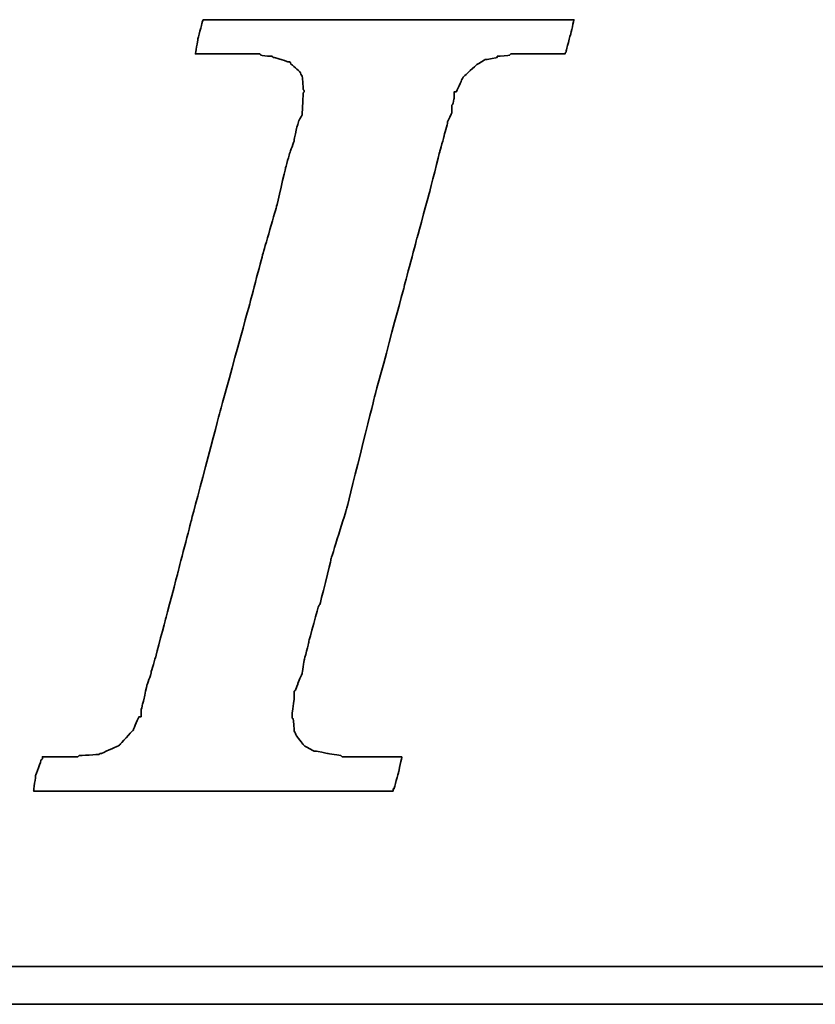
# Model space of a CAD drawing. Header units: millimetres. Extents: x 244 to 523, y -665 to -586.
# Tile 32 of 49: x 450.28 to 451.85, y -638.82 to -636.88. Entities that reach past the tile are written whole.
import ezdxf

# ---------------------------------------------------------------- set-up
doc = ezdxf.new("R2010")
doc.units = ezdxf.units.MM
doc.header["$LTSCALE"] = 0.1
doc.layers.add('DIM', color=4, linetype='CONTINUOUS')
doc.layers.add('layer 1', color=7, linetype='CONTINUOUS')

# ---------------------------------------------------------------- blocks, each defined once
blk = doc.blocks.new('TBI MOTION logo(完整正式版)')
at = {"layer": 'layer 1', "color": 22, "lineweight": 35}
for points, knots in [([(-40.59125, -7.94375), (-40.59125, -7.94375), (-40.97375, -7.94375), (-40.97375, -7.94375), (-40.97375, -7.94375), (-40.97375, -7.94375), (-41.38125, -7.94375), (-41.38125, -7.94375), (-41.38125, -7.94375), (-41.38125, -7.94375), (-41.54875, -7.94375), (-41.54875, -7.94375), (-41.54875, -7.94375), (-41.54875, -7.94375), (-41.59875, -7.94375), (-41.59875, -7.94375), (-41.59875, -7.94375), (-41.59875, -7.94375), (-41.88375, -7.94375), (-41.88375, -7.94375), (-41.88375, -7.94375), (-41.88375, -7.94375), (-41.90875, -7.91875), (-41.90875, -7.91875), (-41.90875, -7.91875), (-41.90875, -7.91875), (-42.19875, -7.87125), (-42.19875, -7.87125), (-42.19875, -7.87125), (-42.19875, -7.87125), (-42.43875, -7.82375), (-42.43875, -7.82375), (-42.43875, -7.82375), (-42.43875, -7.82375), (-42.45875, -7.82375), (-42.45875, -7.82375), (-42.45875, -7.82375), (-42.45875, -7.82375), (-42.48625, -7.82375), (-42.48625, -7.82375), (-42.48625, -7.82375), (-42.48625, -7.82375), (-42.67625, -7.72375), (-42.67625, -7.72375), (-42.67625, -7.72375), (-42.67625, -7.72375), (-42.70125, -7.70375), (-42.70125, -7.70375), (-42.70125, -7.70375), (-42.70125, -7.70375), (-42.72375, -7.67875), (-42.72375, -7.67875), (-42.72375, -7.67875), (-42.72375, -7.67875), (-42.86875, -7.48875), (-42.86875, -7.48875), (-42.86875, -7.48875), (-42.86875, -7.48875), (-42.89375, -7.43875), (-42.89375, -7.43875), (-42.89375, -7.43875), (-42.89375, -7.43875), (-42.91875, -7.38875), (-42.91875, -7.38875), (-42.91875, -7.38875), (-42.91875, -7.38875), (-42.93875, -7.12875), (-42.93875, -7.12875), (-42.93875, -7.12875), (-42.93875, -7.12875), (-42.96375, -7.10375), (-42.96375, -7.10375), (-42.96375, -7.10375), (-42.96375, -7.10375), (-42.96375, -7.05375), (-42.96375, -7.05375), (-42.96375, -7.05375), (-42.96375, -7.05375), (-42.96375, -7.00875), (-42.96375, -7.00875), (-42.96375, -7.00875), (-42.96375, -7.00875), (-42.91875, -6.69625), (-42.91875, -6.69625), (-42.91875, -6.69625), (-42.91875, -6.69625), (-42.91875, -6.62375), (-42.91875, -6.62375), (-42.91875, -6.62375), (-42.91875, -6.62375), (-42.91875, -6.59625), (-42.91875, -6.59625), (-42.91875, -6.59625), (-42.91875, -6.59625), (-42.91875, -6.57375), (-42.91875, -6.57375), (-42.91875, -6.57375), (-42.91875, -6.57375), (-42.91875, -6.52875), (-42.91875, -6.52875), (-42.91875, -6.52875), (-42.91875, -6.52875), (-42.89375, -6.50375), (-42.89375, -6.50375), (-42.89375, -6.50375), (-42.89375, -6.50375), (-42.84375, -6.38375), (-42.84375, -6.38375), (-42.84375, -6.38375), (-42.84375, -6.38375), (-42.84375, -6.35875), (-42.84375, -6.35875), (-42.84375, -6.35875), (-42.84375, -6.35875), (-42.74625, -6.14375), (-42.74625, -6.14375), (-42.74625, -6.14375), (-42.74625, -6.14375), (-42.70125, -5.85375), (-42.70125, -5.85375), (-42.70125, -5.85375), (-42.70125, -5.85375), (-42.60375, -5.47125), (-42.60375, -5.47125), (-42.60375, -5.47125), (-42.60375, -5.47125), (-42.60375, -5.44875), (-42.60375, -5.44875), (-42.60375, -5.44875), (-42.60375, -5.44875), (-42.38875, -4.67875), (-42.38875, -4.67875), (-42.38875, -4.67875), (-42.38875, -4.67875), (-42.36375, -4.65375), (-42.36375, -4.65375), (-42.36375, -4.65375), (-42.36375, -4.65375), (-42.12375, -3.69625), (-42.12375, -3.69625), (-42.12375, -3.69625), (-42.12375, -3.69625), (-42.12375, -3.67374), (-42.12375, -3.67374), (-42.12375, -3.67374), (-42.12375, -3.67374), (-41.78875, -2.59374), (-41.78875, -2.59374), (-41.78875, -2.59374), (-41.78875, -2.59374), (-41.18875, -0.19375), (-41.18875, -0.19375), (-41.18875, -0.19375), (-41.18875, -0.19375), (-40.54375, 2.20624), (-40.54375, 2.20624), (-40.54375, 2.20624), (-40.54375, 2.20624), (-40.25375, 3.30875), (-40.25375, 3.30875), (-40.25375, 3.30875), (-40.25375, 3.30875), (-39.98875, 4.27125), (-39.98875, 4.27125), (-39.98875, 4.27125), (-39.98875, 4.27125), (-39.77375, 5.13125), (-39.77375, 5.13125), (-39.77375, 5.13125), (-39.77375, 5.13125), (-39.67875, 5.47125), (-39.67875, 5.47125), (-39.67875, 5.47125), (-39.67875, 5.47125), (-39.60375, 5.75625), (-39.60375, 5.75625), (-39.60375, 5.75625), (-39.60375, 5.75625), (-39.60375, 5.78125), (-39.60375, 5.78125), (-39.60375, 5.78125), (-39.60375, 5.78125), (-39.50875, 5.97125), (-39.50875, 5.97125), (-39.50875, 5.97125), (-39.50875, 5.97125), (-39.50875, 6.13875), (-39.50875, 6.13875), (-39.50875, 6.13875), (-39.50875, 6.13875), (-39.48625, 6.16625), (-39.48625, 6.16625), (-39.48625, 6.16625), (-39.48625, 6.16625), (-39.46125, 6.28625), (-39.46125, 6.28625), (-39.46125, 6.28625), (-39.46125, 6.28625), (-39.46125, 6.42625), (-39.46125, 6.42625), (-39.46125, 6.42625), (-39.46125, 6.42625), (-39.41375, 6.42625), (-39.41375, 6.42625), (-39.41375, 6.42625), (-39.41375, 6.42625), (-39.29375, 6.69125), (-39.29375, 6.69125), (-39.29375, 6.69125), (-39.29375, 6.69125), (-39.26875, 6.74125), (-39.26875, 6.74125), (-39.26875, 6.74125), (-39.26875, 6.74125), (-39.24375, 6.76625), (-39.24375, 6.76625), (-39.24375, 6.76625), (-39.24375, 6.76625), (-38.98375, 7.00624), (-38.98375, 7.00624), (-38.98375, 7.00624), (-38.98375, 7.00624), (-38.95625, 7.02624), (-38.95625, 7.02624), (-38.95625, 7.02624), (-38.95625, 7.02624), (-38.78875, 7.12624), (-38.78875, 7.12624), (-38.78875, 7.12624), (-38.78875, 7.12624), (-38.76375, 7.12624), (-38.76375, 7.12624), (-38.76375, 7.12624), (-38.76375, 7.12624), (-38.74375, 7.12624), (-38.74375, 7.12624), (-38.74375, 7.12624), (-38.74375, 7.12624), (-38.52875, 7.17125), (-38.52875, 7.17125), (-38.52875, 7.17125), (-38.52875, 7.17125), (-38.52875, 7.19624), (-38.52875, 7.19624), (-38.52875, 7.19624), (-38.52875, 7.19624), (-38.50375, 7.19624), (-38.50375, 7.19624), (-38.50375, 7.19624), (-38.50375, 7.19624), (-38.26125, 7.21875), (-38.26125, 7.21875), (-38.26125, 7.21875), (-38.26125, 7.21875), (-38.23875, 7.24624), (-38.23875, 7.24624), (-38.23875, 7.24624), (-38.23875, 7.24624), (-38.21625, 7.24624), (-38.21625, 7.24624), (-38.21625, 7.24624), (-38.21625, 7.24624), (-38.18875, 7.24624), (-38.18875, 7.24624), (-38.18875, 7.24624), (-38.18875, 7.24624), (-37.90375, 7.24624), (-37.90375, 7.24624), (-37.90375, 7.24624), (-37.90375, 7.24624), (-37.85375, 7.24624), (-37.85375, 7.24624), (-37.85375, 7.24624), (-37.85375, 7.24624), (-37.75875, 7.24624), (-37.75875, 7.24624), (-37.75875, 7.24624), (-37.75875, 7.24624), (-37.42375, 7.24624), (-37.42375, 7.24624), (-37.42375, 7.24624), (-37.42375, 7.24624), (-37.08875, 7.24624), (-37.08875, 7.24624), (-37.08875, 7.24624), (-37.08875, 7.24624), (-37.06375, 7.24624), (-37.06375, 7.24624), (-37.06375, 7.24624), (-37.06375, 7.24624), (-37.06375, 7.26624), (-37.06375, 7.26624), (-37.06375, 7.26624), (-37.06375, 7.26624), (-37.03875, 7.29125), (-37.03875, 7.29125), (-37.03875, 7.29125), (-37.03875, 7.29125), (-37.03875, 7.31625), (-37.03875, 7.31625), (-37.03875, 7.31625), (-37.03875, 7.31625), (-36.94125, 7.67625), (-36.94125, 7.67625), (-36.94125, 7.67625), (-36.94125, 7.67625), (-36.86875, 7.98625), (-36.86875, 7.98625), (-36.86875, 7.98625), (-36.86875, 7.98625), (-36.98875, 7.98625), (-36.98875, 7.98625), (-36.98875, 7.98625), (-36.98875, 7.98625), (-37.42375, 7.98625), (-37.42375, 7.98625), (-37.42375, 7.98625), (-37.42375, 7.98625), (-37.94875, 7.98625), (-37.94875, 7.98625), (-37.94875, 7.98625), (-37.94875, 7.98625), (-38.57375, 7.98625), (-38.57375, 7.98625), (-38.57375, 7.98625), (-38.57375, 7.98625), (-39.29375, 7.98625), (-39.29375, 7.98625), (-39.29375, 7.98625), (-39.29375, 7.98625), (-40.82875, 7.98625), (-40.82875, 7.98625), (-40.82875, 7.98625), (-40.82875, 7.98625), (-42.36375, 7.98625), (-42.36375, 7.98625), (-42.36375, 7.98625), (-42.36375, 7.98625), (-43.08375, 7.98625), (-43.08375, 7.98625), (-43.08375, 7.98625), (-43.08375, 7.98625), (-43.70875, 7.98625), (-43.70875, 7.98625), (-43.70875, 7.98625), (-43.70875, 7.98625), (-44.23375, 7.98625), (-44.23375, 7.98625), (-44.23375, 7.98625), (-44.23375, 7.98625), (-44.66875, 7.98625), (-44.66875, 7.98625), (-44.66875, 7.98625), (-44.66875, 7.98625), (-44.88375, 7.98625), (-44.88375, 7.98625), (-44.88375, 7.98625), (-44.88375, 7.98625), (-44.90875, 7.94125), (-44.90875, 7.94125), (-44.90875, 7.94125), (-44.90875, 7.94125), (-44.90875, 7.91625), (-44.90875, 7.91625), (-44.90875, 7.91625), (-44.90875, 7.91625), (-45.00375, 7.55625), (-45.00375, 7.55625), (-45.00375, 7.55625), (-45.00375, 7.55625), (-45.05375, 7.24624), (-45.05375, 7.24624), (-45.05375, 7.24624), (-45.05375, 7.24624), (-44.61875, 7.24624), (-44.61875, 7.24624), (-44.61875, 7.24624), (-44.61875, 7.24624), (-44.11375, 7.24624), (-44.11375, 7.24624), (-44.11375, 7.24624), (-44.11375, 7.24624), (-43.99375, 7.24624), (-43.99375, 7.24624), (-43.99375, 7.24624), (-43.99375, 7.24624), (-43.94625, 7.24624), (-43.94625, 7.24624), (-43.94625, 7.24624), (-43.94625, 7.24624), (-43.92374, 7.24624), (-43.92374, 7.24624), (-43.92374, 7.24624), (-43.92374, 7.24624), (-43.65875, 7.24624), (-43.65875, 7.24624), (-43.65875, 7.24624), (-43.65875, 7.24624), (-43.63875, 7.21875), (-43.63875, 7.21875), (-43.63875, 7.21875), (-43.63875, 7.21875), (-43.46875, 7.19624), (-43.46875, 7.19624), (-43.46875, 7.19624), (-43.46875, 7.19624), (-43.39875, 7.19624), (-43.39875, 7.19624), (-43.39875, 7.19624), (-43.39875, 7.19624), (-43.37125, 7.17125), (-43.37125, 7.17125), (-43.37125, 7.17125), (-43.37125, 7.17125), (-43.34875, 7.17125), (-43.34875, 7.17125), (-43.34875, 7.17125), (-43.34875, 7.17125), (-43.20375, 7.12624), (-43.20375, 7.12624), (-43.20375, 7.12624), (-43.20375, 7.12624), (-43.05875, 7.07624), (-43.05875, 7.07624), (-43.05875, 7.07624), (-43.05875, 7.07624), (-43.01375, 7.07624), (-43.01375, 7.07624), (-43.01375, 7.07624), (-43.01375, 7.07624), (-42.98875, 7.02624), (-42.98875, 7.02624), (-42.98875, 7.02624), (-42.98875, 7.02624), (-42.79875, 6.86125), (-42.79875, 6.86125), (-42.79875, 6.86125), (-42.79875, 6.86125), (-42.77375, 6.81125), (-42.77375, 6.81125), (-42.77375, 6.81125), (-42.77375, 6.81125), (-42.74625, 6.76625), (-42.74625, 6.76625), (-42.74625, 6.76625), (-42.74625, 6.76625), (-42.72375, 6.47625), (-42.72375, 6.47625), (-42.72375, 6.47625), (-42.72375, 6.47625), (-42.70125, 6.45124), (-42.70125, 6.45124), (-42.70125, 6.45124), (-42.70125, 6.45124), (-42.70125, 6.42625), (-42.70125, 6.42625), (-42.70125, 6.42625), (-42.70125, 6.42625), (-42.72375, 6.40625), (-42.72375, 6.40625), (-42.72375, 6.40625), (-42.72375, 6.40625), (-42.74625, 5.97125), (-42.74625, 5.97125), (-42.74625, 5.97125), (-42.74625, 5.97125), (-42.74625, 5.94625), (-42.74625, 5.94625), (-42.74625, 5.94625), (-42.74625, 5.94625), (-42.74625, 5.92625), (-42.74625, 5.92625), (-42.74625, 5.92625), (-42.74625, 5.92625), (-42.77375, 5.87625), (-42.77375, 5.87625), (-42.77375, 5.87625), (-42.77375, 5.87625), (-42.81875, 5.80625), (-42.81875, 5.80625), (-42.81875, 5.80625), (-42.81875, 5.80625), (-42.86875, 5.63625), (-42.86875, 5.63625), (-42.86875, 5.63625), (-42.86875, 5.63625), (-42.91875, 5.39625), (-42.91875, 5.39625), (-42.91875, 5.39625), (-42.91875, 5.39625), (-42.91875, 5.37124), (-42.91875, 5.37124), (-42.91875, 5.37124), (-42.91875, 5.37124), (-43.01375, 5.10874), (-43.01375, 5.10874), (-43.01375, 5.10874), (-43.01375, 5.10874), (-43.10875, 4.77124), (-43.10875, 4.77124), (-43.10875, 4.77124), (-43.10875, 4.77124), (-43.29875, 3.95625), (-43.29875, 3.95625), (-43.29875, 3.95625), (-43.29875, 3.95625), (-43.58875, 2.95125), (-43.58875, 2.95125), (-43.58875, 2.95125), (-43.58875, 2.95125), (-43.87375, 1.87125), (-43.87375, 1.87125), (-43.87375, 1.87125), (-43.87375, 1.87125), (-44.52625, -0.50374), (-44.52625, -0.50374), (-44.52625, -0.50374), (-44.52625, -0.50374), (-45.14875, -2.85375), (-45.14875, -2.85375), (-45.14875, -2.85375), (-45.14875, -2.85375), (-45.43375, -3.95875), (-45.43375, -3.95875), (-45.43375, -3.95875), (-45.43375, -3.95875), (-45.69875, -4.96875), (-45.69875, -4.96875), (-45.69875, -4.96875), (-45.69875, -4.96875), (-45.91375, -5.78375), (-45.91375, -5.78375), (-45.91375, -5.78375), (-45.91375, -5.78375), (-46.01375, -6.11875), (-46.01375, -6.11875), (-46.01375, -6.11875), (-46.01375, -6.11875), (-46.01375, -6.14375), (-46.01375, -6.14375), (-46.01375, -6.14375), (-46.01375, -6.14375), (-46.10875, -6.40875), (-46.10875, -6.40875), (-46.10875, -6.40875), (-46.10875, -6.40875), (-46.15375, -6.64875), (-46.15375, -6.64875), (-46.15375, -6.64875), (-46.15375, -6.64875), (-46.20375, -6.83875), (-46.20375, -6.83875), (-46.20375, -6.83875), (-46.20375, -6.83875), (-46.22875, -6.93375), (-46.22875, -6.93375), (-46.22875, -6.93375), (-46.22875, -6.93375), (-46.22875, -7.07875), (-46.22875, -7.07875), (-46.22875, -7.07875), (-46.22875, -7.07875), (-46.27375, -7.07875), (-46.27375, -7.07875), (-46.27375, -7.07875), (-46.27375, -7.07875), (-46.39375, -7.34375), (-46.39375, -7.34375), (-46.39375, -7.34375), (-46.39375, -7.34375), (-46.39375, -7.36875), (-46.39375, -7.36875), (-46.39375, -7.36875), (-46.39375, -7.36875), (-46.42125, -7.38875), (-46.42125, -7.38875), (-46.42125, -7.38875), (-46.42125, -7.38875), (-46.68375, -7.67875), (-46.68375, -7.67875), (-46.68375, -7.67875), (-46.68375, -7.67875), (-46.70875, -7.70375), (-46.70875, -7.70375), (-46.70875, -7.70375), (-46.70875, -7.70375), (-46.75375, -7.72375), (-46.75375, -7.72375), (-46.75375, -7.72375), (-46.75375, -7.72375), (-47.08875, -7.87125), (-47.08875, -7.87125), (-47.08875, -7.87125), (-47.08875, -7.87125), (-47.11625, -7.87125), (-47.11625, -7.87125), (-47.11625, -7.87125), (-47.11625, -7.87125), (-47.13875, -7.89375), (-47.13875, -7.89375), (-47.13875, -7.89375), (-47.13875, -7.89375), (-47.56875, -7.91875), (-47.56875, -7.91875), (-47.56875, -7.91875), (-47.56875, -7.91875), (-47.59625, -7.94375), (-47.59625, -7.94375), (-47.59625, -7.94375), (-47.59625, -7.94375), (-47.64375, -7.94375), (-47.64375, -7.94375), (-47.64375, -7.94375), (-47.64375, -7.94375), (-47.73625, -7.94375), (-47.73625, -7.94375), (-47.73625, -7.94375), (-47.73625, -7.94375), (-48.07375, -7.94375), (-48.07375, -7.94375), (-48.07375, -7.94375), (-48.07375, -7.94375), (-48.36125, -7.94375), (-48.36125, -7.94375), (-48.36125, -7.94375), (-48.36125, -7.94375), (-48.36125, -7.96625), (-48.36125, -7.96625), (-48.36125, -7.96625), (-48.36125, -7.96625), (-48.36125, -7.99125), (-48.36125, -7.99125), (-48.36125, -7.99125), (-48.36125, -7.99125), (-48.38875, -8.01375), (-48.38875, -8.01375), (-48.38875, -8.01375), (-48.38875, -8.01375), (-48.50875, -8.34875), (-48.50875, -8.34875), (-48.50875, -8.34875), (-48.50875, -8.34875), (-48.55375, -8.68625), (-48.55375, -8.68625), (-48.55375, -8.68625), (-48.55375, -8.68625), (-48.45875, -8.68625), (-48.45875, -8.68625), (-48.45875, -8.68625), (-48.45875, -8.68625), (-48.07375, -8.68625), (-48.07375, -8.68625), (-48.07375, -8.68625), (-48.07375, -8.68625), (-47.52375, -8.68625), (-47.52375, -8.68625), (-47.52375, -8.68625), (-47.52375, -8.68625), (-46.92375, -8.68625), (-46.92375, -8.68625), (-46.92375, -8.68625), (-46.92375, -8.68625), (-46.25375, -8.68625), (-46.25375, -8.68625), (-46.25375, -8.68625), (-46.25375, -8.68625), (-46.20375, -8.68625), (-46.20375, -8.68625), (-46.20375, -8.68625), (-46.20375, -8.68625), (-44.71375, -8.68625), (-44.71375, -8.68625), (-44.71375, -8.68625), (-44.71375, -8.68625), (-43.22875, -8.68625), (-43.22875, -8.68625), (-43.22875, -8.68625), (-43.22875, -8.68625), (-42.55875, -8.68625), (-42.55875, -8.68625), (-42.55875, -8.68625), (-42.55875, -8.68625), (-42.50875, -8.68625), (-42.50875, -8.68625), (-42.50875, -8.68625), (-42.50875, -8.68625), (-41.93375, -8.68625), (-41.93375, -8.68625), (-41.93375, -8.68625), (-41.93375, -8.68625), (-41.38125, -8.68625), (-41.38125, -8.68625), (-41.38125, -8.68625), (-41.38125, -8.68625), (-40.97375, -8.68625), (-40.97375, -8.68625), (-40.97375, -8.68625), (-40.97375, -8.68625), (-40.78125, -8.68625), (-40.78125, -8.68625), (-40.78125, -8.68625), (-40.78125, -8.68625), (-40.78125, -8.63875), (-40.78125, -8.63875), (-40.78125, -8.63875), (-40.78125, -8.63875), (-40.75875, -8.63875), (-40.75875, -8.63875), (-40.75875, -8.63875), (-40.75875, -8.63875), (-40.66375, -8.27875), (-40.66375, -8.27875), (-40.66375, -8.27875), (-40.66375, -8.27875), (-40.59125, -7.94375), (-40.59125, -7.94375)], [0, 0, 0, 0, 0.00558659, 0.00558659, 0.00558659, 0.0055866, 0.01117318, 0.01117318, 0.01117318, 0.01117319, 0.01675978, 0.01675978, 0.01675978, 0.01675979, 0.02234637, 0.02234637, 0.02234637, 0.02234638, 0.02793296, 0.02793296, 0.02793296, 0.02793297, 0.03351955, 0.03351955, 0.03351955, 0.03351956, 0.03910615, 0.03910615, 0.03910615, 0.03910616, 0.04469274, 0.04469274, 0.04469274, 0.04469275, 0.05027933, 0.05027933, 0.05027933, 0.05027934, 0.05586592, 0.05586592, 0.05586592, 0.05586593, 0.06145251, 0.06145251, 0.06145251, 0.06145252, 0.06703911, 0.06703911, 0.06703911, 0.06703912, 0.0726257, 0.0726257, 0.0726257, 0.07262571, 0.07821229, 0.07821229, 0.07821229, 0.0782123, 0.08379888, 0.08379888, 0.08379888, 0.08379889, 0.08938547, 0.08938547, 0.08938547, 0.08938548, 0.09497207, 0.09497207, 0.09497207, 0.09497208, 0.10055866, 0.10055866, 0.10055866, 0.10055867, 0.10614525, 0.10614525, 0.10614525, 0.10614526, 0.11173184, 0.11173184, 0.11173184, 0.11173185, 0.11731844, 0.11731844, 0.11731844, 0.11731845, 0.12290503, 0.12290503, 0.12290503, 0.12290504, 0.12849162, 0.12849162, 0.12849162, 0.12849163, 0.13407821, 0.13407821, 0.13407821, 0.13407822, 0.1396648, 0.1396648, 0.1396648, 0.13966481, 0.1452514, 0.1452514, 0.1452514, 0.14525141, 0.15083799, 0.15083799, 0.15083799, 0.150838, 0.15642458, 0.15642458, 0.15642458, 0.15642459, 0.16201117, 0.16201117, 0.16201117, 0.16201118, 0.16759777, 0.16759777, 0.16759777, 0.16759778, 0.17318436, 0.17318436, 0.17318436, 0.17318437, 0.17877095, 0.17877095, 0.17877095, 0.17877096, 0.18435754, 0.18435754, 0.18435754, 0.18435755, 0.18994413, 0.18994413, 0.18994413, 0.18994414, 0.19553073, 0.19553073, 0.19553073, 0.19553074, 0.20111732, 0.20111732, 0.20111732, 0.20111733, 0.20670391, 0.20670391, 0.20670391, 0.20670392, 0.2122905, 0.2122905, 0.2122905, 0.21229051, 0.21787709, 0.21787709, 0.21787709, 0.2178771, 0.22346369, 0.22346369, 0.22346369, 0.2234637, 0.22905028, 0.22905028, 0.22905028, 0.22905029, 0.23463687, 0.23463687, 0.23463687, 0.23463688, 0.24022346, 0.24022346, 0.24022346, 0.24022347, 0.24581006, 0.24581006, 0.24581006, 0.24581007, 0.25139665, 0.25139665, 0.25139665, 0.25139666, 0.25698324, 0.25698324, 0.25698324, 0.25698325, 0.26256983, 0.26256983, 0.26256983, 0.26256984, 0.26815642, 0.26815642, 0.26815642, 0.26815643, 0.27374302, 0.27374302, 0.27374302, 0.27374303, 0.27932961, 0.27932961, 0.27932961, 0.27932962, 0.2849162, 0.2849162, 0.2849162, 0.28491621, 0.29050279, 0.29050279, 0.29050279, 0.2905028, 0.29608939, 0.29608939, 0.29608939, 0.2960894, 0.30167598, 0.30167598, 0.30167598, 0.30167599, 0.30726257, 0.30726257, 0.30726257, 0.30726258, 0.31284916, 0.31284916, 0.31284916, 0.31284917, 0.31843575, 0.31843575, 0.31843575, 0.31843576, 0.32402235, 0.32402235, 0.32402235, 0.32402236, 0.32960894, 0.32960894, 0.32960894, 0.32960895, 0.33519553, 0.33519553, 0.33519553, 0.33519554, 0.34078212, 0.34078212, 0.34078212, 0.34078213, 0.34636872, 0.34636872, 0.34636872, 0.34636873, 0.35195531, 0.35195531, 0.35195531, 0.35195532, 0.3575419, 0.3575419, 0.3575419, 0.35754191, 0.36312849, 0.36312849, 0.36312849, 0.3631285, 0.36871508, 0.36871508, 0.36871508, 0.36871509, 0.37430168, 0.37430168, 0.37430168, 0.37430169, 0.37988827, 0.37988827, 0.37988827, 0.37988828, 0.38547486, 0.38547486, 0.38547486, 0.38547487, 0.39106145, 0.39106145, 0.39106145, 0.39106146, 0.39664804, 0.39664804, 0.39664804, 0.39664805, 0.40223464, 0.40223464, 0.40223464, 0.40223465, 0.40782123, 0.40782123, 0.40782123, 0.40782124, 0.41340782, 0.41340782, 0.41340782, 0.41340783, 0.41899441, 0.41899441, 0.41899441, 0.41899442, 0.42458101, 0.42458101, 0.42458101, 0.42458102, 0.4301676, 0.4301676, 0.4301676, 0.43016761, 0.43575419, 0.43575419, 0.43575419, 0.4357542, 0.44134078, 0.44134078, 0.44134078, 0.44134079, 0.44692737, 0.44692737, 0.44692737, 0.44692738, 0.45251397, 0.45251397, 0.45251397, 0.45251398, 0.45810056, 0.45810056, 0.45810056, 0.45810057, 0.46368715, 0.46368715, 0.46368715, 0.46368716, 0.46927374, 0.46927374, 0.46927374, 0.46927375, 0.47486034, 0.47486034, 0.47486034, 0.47486035, 0.48044693, 0.48044693, 0.48044693, 0.48044694, 0.48603352, 0.48603352, 0.48603352, 0.48603353, 0.49162011, 0.49162011, 0.49162011, 0.49162012, 0.4972067, 0.4972067, 0.4972067, 0.49720671, 0.5027933, 0.5027933, 0.5027933, 0.50279331, 0.50837989, 0.50837989, 0.50837989, 0.5083799, 0.51396648, 0.51396648, 0.51396648, 0.51396649, 0.51955307, 0.51955307, 0.51955307, 0.51955308, 0.52513966, 0.52513966, 0.52513966, 0.52513967, 0.53072626, 0.53072626, 0.53072626, 0.53072627, 0.53631285, 0.53631285, 0.53631285, 0.53631286, 0.54189944, 0.54189944, 0.54189944, 0.54189945, 0.54748603, 0.54748603, 0.54748603, 0.54748604, 0.55307263, 0.55307263, 0.55307263, 0.55307264, 0.55865922, 0.55865922, 0.55865922, 0.55865923, 0.56424581, 0.56424581, 0.56424581, 0.56424582, 0.5698324, 0.5698324, 0.5698324, 0.56983241, 0.57541899, 0.57541899, 0.57541899, 0.575419, 0.58100559, 0.58100559, 0.58100559, 0.5810056, 0.58659218, 0.58659218, 0.58659218, 0.58659219, 0.59217877, 0.59217877, 0.59217877, 0.59217878, 0.59776536, 0.59776536, 0.59776536, 0.59776537, 0.60335196, 0.60335196, 0.60335196, 0.60335197, 0.60893855, 0.60893855, 0.60893855, 0.60893856, 0.61452514, 0.61452514, 0.61452514, 0.61452515, 0.62011173, 0.62011173, 0.62011173, 0.62011174, 0.62569832, 0.62569832, 0.62569832, 0.62569833, 0.63128492, 0.63128492, 0.63128492, 0.63128493, 0.63687151, 0.63687151, 0.63687151, 0.63687152, 0.6424581, 0.6424581, 0.6424581, 0.64245811, 0.64804469, 0.64804469, 0.64804469, 0.6480447, 0.65363128, 0.65363128, 0.65363128, 0.65363129, 0.65921788, 0.65921788, 0.65921788, 0.65921789, 0.66480447, 0.66480447, 0.66480447, 0.66480448, 0.67039106, 0.67039106, 0.67039106, 0.67039107, 0.67597765, 0.67597765, 0.67597765, 0.67597766, 0.68156425, 0.68156425, 0.68156425, 0.68156426, 0.68715084, 0.68715084, 0.68715084, 0.68715085, 0.69273743, 0.69273743, 0.69273743, 0.69273744, 0.69832402, 0.69832402, 0.69832402, 0.69832403, 0.70391061, 0.70391061, 0.70391061, 0.70391062, 0.70949721, 0.70949721, 0.70949721, 0.70949722, 0.7150838, 0.7150838, 0.7150838, 0.71508381, 0.72067039, 0.72067039, 0.72067039, 0.7206704, 0.72625698, 0.72625698, 0.72625698, 0.72625699, 0.73184358, 0.73184358, 0.73184358, 0.73184359, 0.73743017, 0.73743017, 0.73743017, 0.73743018, 0.74301676, 0.74301676, 0.74301676, 0.74301677, 0.74860335, 0.74860335, 0.74860335, 0.74860336, 0.75418994, 0.75418994, 0.75418994, 0.75418995, 0.75977654, 0.75977654, 0.75977654, 0.75977655, 0.76536313, 0.76536313, 0.76536313, 0.76536314, 0.77094972, 0.77094972, 0.77094972, 0.77094973, 0.77653631, 0.77653631, 0.77653631, 0.77653632, 0.78212291, 0.78212291, 0.78212291, 0.78212292, 0.7877095, 0.7877095, 0.7877095, 0.78770951, 0.79329609, 0.79329609, 0.79329609, 0.7932961, 0.79888268, 0.79888268, 0.79888268, 0.79888269, 0.80446927, 0.80446927, 0.80446927, 0.80446928, 0.81005587, 0.81005587, 0.81005587, 0.81005588, 0.81564246, 0.81564246, 0.81564246, 0.81564247, 0.82122905, 0.82122905, 0.82122905, 0.82122906, 0.82681564, 0.82681564, 0.82681564, 0.82681565, 0.83240223, 0.83240223, 0.83240223, 0.83240224, 0.83798883, 0.83798883, 0.83798883, 0.83798884, 0.84357542, 0.84357542, 0.84357542, 0.84357543, 0.84916201, 0.84916201, 0.84916201, 0.84916202, 0.8547486, 0.8547486, 0.8547486, 0.85474861, 0.8603352, 0.8603352, 0.8603352, 0.86033521, 0.86592179, 0.86592179, 0.86592179, 0.8659218, 0.87150838, 0.87150838, 0.87150838, 0.87150839, 0.87709497, 0.87709497, 0.87709497, 0.87709498, 0.88268156, 0.88268156, 0.88268156, 0.88268157, 0.88826816, 0.88826816, 0.88826816, 0.88826817, 0.89385475, 0.89385475, 0.89385475, 0.89385476, 0.89944134, 0.89944134, 0.89944134, 0.89944135, 0.90502793, 0.90502793, 0.90502793, 0.90502794, 0.91061453, 0.91061453, 0.91061453, 0.91061454, 0.91620112, 0.91620112, 0.91620112, 0.91620113, 0.92178771, 0.92178771, 0.92178771, 0.92178772, 0.9273743, 0.9273743, 0.9273743, 0.92737431, 0.93296089, 0.93296089, 0.93296089, 0.9329609, 0.93854749, 0.93854749, 0.93854749, 0.9385475, 0.94413408, 0.94413408, 0.94413408, 0.94413409, 0.94972067, 0.94972067, 0.94972067, 0.94972068, 0.95530726, 0.95530726, 0.95530726, 0.95530727, 0.96089385, 0.96089385, 0.96089385, 0.96089386, 0.96648045, 0.96648045, 0.96648045, 0.96648046, 0.97206704, 0.97206704, 0.97206704, 0.97206705, 0.97765363, 0.97765363, 0.97765363, 0.97765364, 0.98324022, 0.98324022, 0.98324022, 0.98324023, 0.98882682, 0.98882682, 0.98882682, 0.98882683, 0.99441341, 0.99441341, 0.99441341, 0.99441342, 1, 1, 1, 1]), ([(75.90875, -9.47875), (75.90875, -9.47875), (75.90875, -12.28625), (75.90875, -12.28625), (75.90875, -12.28625), (75.90875, -12.28625), (75.90875, -12.47875), (75.90875, -12.47875), (75.90875, -12.47875), (75.90875, -12.47875), (75.71625, -12.47875), (75.71625, -12.47875), (75.71625, -12.47875), (75.71625, -12.47875), (-88.32875, -12.47875), (-88.32875, -12.47875), (-88.32875, -12.47875), (-88.32875, -12.47875), (-88.32875, -13.29375), (-88.32875, -13.29375), (-88.32875, -13.29375), (-88.32875, -13.29375), (82.89125, -13.29375), (82.89125, -13.29375), (82.89125, -13.29375), (82.89125, -13.29375), (75.90875, -9.47875), (75.90875, -9.47875)], [0, 0, 0, 0, 0.14285714, 0.14285714, 0.14285714, 0.14285715, 0.28571429, 0.28571429, 0.28571429, 0.2857143, 0.42857143, 0.42857143, 0.42857143, 0.42857144, 0.57142857, 0.57142857, 0.57142857, 0.57142858, 0.71428571, 0.71428571, 0.71428571, 0.71428572, 0.85714286, 0.85714286, 0.85714286, 0.85714287, 1, 1, 1, 1])]:
    blk.add_open_spline(points, degree=3, knots=knots, dxfattribs=at)

msp = doc.modelspace()

# ---------------------------------------------------------------- block references
at = {"layer": 'DIM', "color": 0, "xscale": 0.0912171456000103, "yscale": 0.0912171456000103, "zscale": 0.0912171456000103}
msp.add_blockref('TBI MOTION logo(完整正式版)', (454.7344, -637.6088), dxfattribs=at)

doc.saveas('drawing.dxf')
